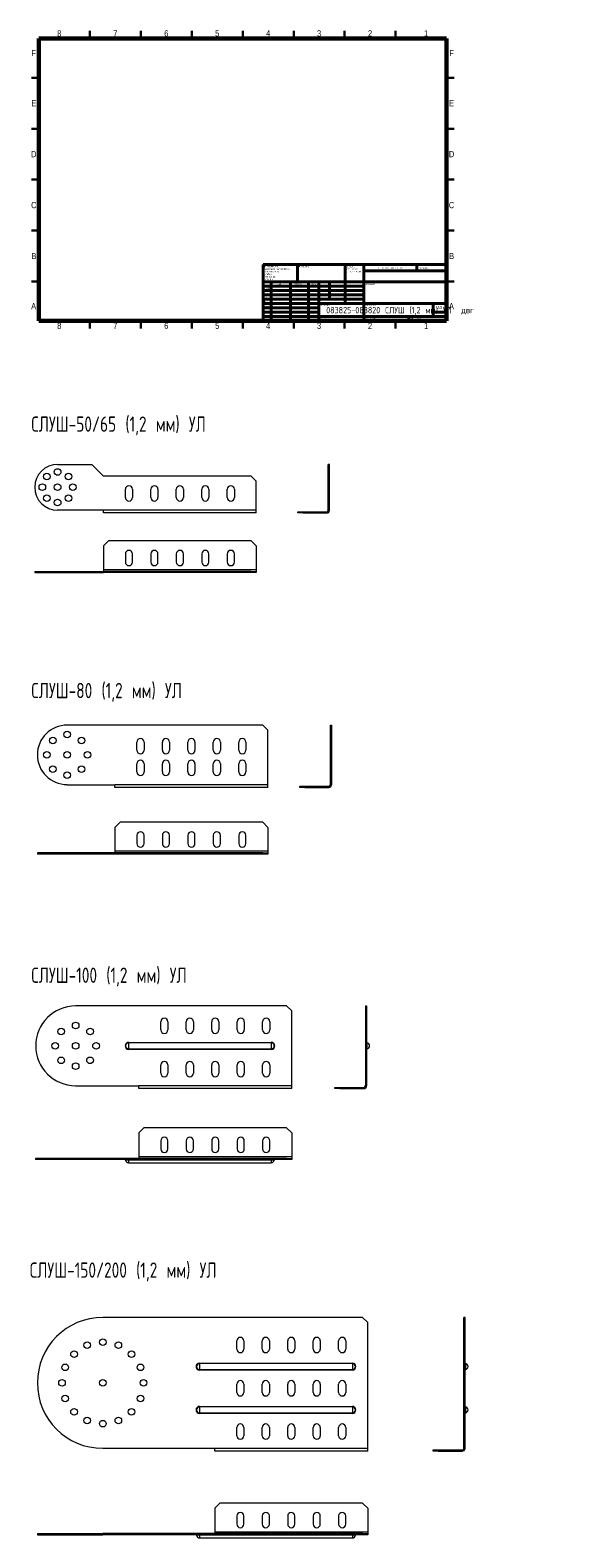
# Model space of a CAD drawing. Header units: millimetres. Extents: x 1 to 525, y -1184 to 295.
import ezdxf

# ---------------------------------------------------------------- set-up
doc = ezdxf.new("R2010")
doc.units = ezdxf.units.MM
doc.styles.add('SLDTEXTSTYLE0', font='TXT', dxfattribs={"width": 0.7, "bigfont": 'bigfont'})
doc.styles.add('SLDTEXTSTYLE1', font='TXT', dxfattribs={"width": 0.75, "bigfont": 'bigfont'})
doc.styles.add('SLDTEXTSTYLE2', font='TXT', dxfattribs={"width": 0.75})
doc.styles.add('SLDTEXTSTYLE3', font='TXT', dxfattribs={"width": 0.681818, "bigfont": 'bigfont'})

# ---------------------------------------------------------------- blocks, each defined once
blk = doc.blocks.new('SW_NOTE_0')
at = {"color": 0, "linetype": 'Continuous', "lineweight": 0, "char_height": 1.5, "attachment_point": 1, "style": 'SLDTEXTSTYLE1'}
for s, insert in [('\\M+18452\\M+18443\\M+1844C\\M+18440\\M+18444\\M+18449\\M+18453\\M+1845D', (0, 1.9)), ('\\M+18448\\M+18440\\M+18454\\M+18452\\M+18445\\M+1844E\\M+18457\\M+1845C \\M+18449', (0, -0.6)), ('\\M+1844F\\M+18452\\M+18453\\M+18451\\M+1845C\\M+18445 \\M+1844B\\M+18451\\M+1844F\\M+1844D\\M+1844B\\M+18449', (0, -3.1))]:
    blk.add_mtext(s, dxfattribs=dict(at, insert=insert))
blk = doc.blocks.new('SW_NOTE_1')
at = {"color": 0, "linetype": 'Continuous', "lineweight": 0, "char_height": 1.5, "attachment_point": 1, "style": 'SLDTEXTSTYLE1'}
for s, insert in [('\\M+18450\\M+1844F \\M+18454\\M+1844D\\M+1844F\\M+1844C\\M+18458\\M+18440\\M+1844E\\M+18449\\M+1845F:', (0, 1.9)), ('\\M+18451\\M+18440\\M+18448\\M+1844D\\M+18445\\M+18451\\M+1845C \\M+18442 \\M+1844D\\M+18449\\M+1844C\\M+1844C\\M+18449\\M+1844D\\M+18445\\M+18453\\M+18451\\M+18440\\M+18456', (0, -0.6)), ('\\M+18459\\M+18445\\M+18451\\M+1844F\\M+18456\\M+1844F\\M+18442\\M+18440\\M+18453\\M+1844F\\M+18452\\M+18453\\M+1845D:', (0, -3.1)), ('\\M+18444\\M+1844F\\M+18450\\M+18454\\M+18452\\M+1844B\\M+18449:', (0, -5.6)), ('\\M+1844C\\M+18449\\M+1844E\\M+18445\\M+1844A\\M+1844E\\M+1845C\\M+18445:', (1.7, -8.1)), ('\\M+18454\\M+18443\\M+1844C\\M+1844F\\M+18442\\M+1845C\\M+18445:', (1.7, -10.6))]:
    blk.add_mtext(s, dxfattribs=dict(at, insert=insert))

msp = doc.modelspace()

# ---------------------------------------------------------------- linework, layer by layer
at = {"color": 7, "linetype": 'Continuous', "lineweight": 60}
for p, q in [((10, 10), (10, 287)), ((10, 287), (410, 287)), ((410, 287), (410, 10)), ((410, 10), (10, 10))]:
    msp.add_line(p, q, dxfattribs=at)
at = {"color": 7, "linetype": 'Continuous', "lineweight": 30}
for p, q in [((60, 287), (60, 294.5)), ((110, 287), (110, 294.5)), ((160, 287), (160, 294.5)), ((210, 287), (210, 294.5)), ((210, 294.5), (210, 287)), ((260, 287), (260, 294.5)), ((310, 287), (310, 294.5)), ((360, 287), (360, 294.5)), ((10, 248.5), (2.5, 248.5)), ((410, 248.5), (417.5, 248.5)), ((10, 198.5), (2.5, 198.5)), ((410, 198.5), (417.5, 198.5)), ((10, 148.5), (2.5, 148.5)), ((2.5, 148.5), (10, 148.5)), ((410, 148.5), (417.5, 148.5)), ((417.5, 148.5), (410, 148.5)), ((10, 98.5), (2.5, 98.5)), ((410, 98.5), (417.5, 98.5)), ((10, 48.5), (2.5, 48.5)), ((410, 48.5), (417.5, 48.5)), ((60, 10), (60, 2.5)), ((110, 10), (110, 2.5)), ((160, 10), (160, 2.5)), ((210, 10), (210, 2.5)), ((210, 2.5), (210, 10)), ((260, 10), (260, 2.5)), ((310, 10), (310, 2.5)), ((360, 10), (360, 2.5))]:
    msp.add_line(p, q, dxfattribs=at)
at = {"color": 7, "linetype": 'Continuous', "lineweight": 40}
for p, q in [((230, 65.2), (410, 65.2)), ((230, 65.2), (230, 10)), ((263.8, 48.2), (263.8, 65.2)), ((310.6, 65.2), (310.6, 27)), ((328.8, 65.2), (328.8, 10)), ((380.8, 58.9), (380.8, 65.2)), ((410, 48.2), (230, 48.2)), ((237.8, 48.2), (237.8, 10)), ((257, 48.2), (257, 10)), ((274.4, 48.2), (274.4, 10)), ((284.6, 10), (284.6, 48.2)), ((295, 31.2), (295, 48.2)), ((410, 58.9), (328.8, 58.9)), ((328.8, 44), (230, 44)), ((328.8, 39.7), (230, 39.7)), ((328.8, 35.5), (230, 35.5)), ((328.8, 31.2), (230, 31.2)), ((284.6, 27), (230, 27)), ((284.6, 22.7), (230, 22.7)), ((284.6, 18.5), (230, 18.5)), ((284.6, 27), (410, 27)), ((397, 14.2), (397, 27)), ((410, 18.5), (397, 18.5)), ((230, 14.2), (410, 14.2)), ((373, 10), (373, 14.2))]:
    msp.add_line(p, q, dxfattribs=at)
at = {"color": 7, "linetype": 'Continuous', "lineweight": 15}
for p, q in [((28.3, -130.9), (61.8, -130.9)), ((61.8, -130.9), (73.3, -142.4)), ((295.1, -130.9), (293.9, -130.9)), ((293.9, -175.9), (293.9, -130.9)), ((295.1, -175.9), (295.1, -130.9)), ((218.3, -142.4), (73.3, -142.4)), ((223.3, -147.4), (218.3, -142.4)), ((223.3, -175.9), (223.3, -147.4)), ((94.8, -163.4), (94.8, -155.4)), ((101.8, -155.4), (101.8, -163.4)), ((119.8, -163.4), (119.8, -155.4)), ((126.8, -155.4), (126.8, -163.4)), ((144.8, -163.4), (144.8, -155.4)), ((151.8, -155.4), (151.8, -163.4)), ((169.8, -163.4), (169.8, -155.4)), ((176.8, -155.4), (176.8, -163.4)), ((194.8, -163.4), (194.8, -155.4)), ((201.8, -155.4), (201.8, -163.4)), ((73.3, -175.9), (28.3, -175.9)), ((223.3, -175.9), (73.3, -175.9)), ((73.3, -178.6), (73.3, -175.9)), ((223.3, -178.6), (223.3, -175.9)), ((263.9, -178.6), (263.9, -177.4)), ((263.9, -177.4), (268.9, -177.4)), ((268.9, -177.4), (268.9, -178.6)), ((268.9, -177.4), (292.4, -177.4)), ((292.4, -178.6), (292.4, -177.4)), ((295.1, -175.9), (293.9, -175.9)), ((223.3, -178.6), (73.3, -178.6)), ((268.9, -178.6), (263.9, -178.6)), ((268.9, -178.6), (292.4, -178.6)), ((78.3, -206), (73.3, -211)), ((218.3, -206), (78.3, -206)), ((223.3, -211), (218.3, -206)), ((73.3, -211), (73.3, -234.5)), ((94.8, -218.8), (94.8, -226.8)), ((101.8, -226.8), (101.8, -218.8)), ((119.8, -218.8), (119.8, -226.8)), ((126.8, -226.8), (126.8, -218.8)), ((144.8, -218.8), (144.8, -226.8)), ((151.8, -226.8), (151.8, -218.8)), ((169.8, -218.8), (169.8, -226.8)), ((176.8, -226.8), (176.8, -218.8)), ((194.8, -218.8), (194.8, -226.8)), ((201.8, -226.8), (201.8, -218.8)), ((223.3, -211), (223.3, -234.5)), ((5.8, -236), (5.8, -237.2)), ((5.8, -236), (28.3, -236)), ((28.3, -237.2), (28.3, -236)), ((28.3, -236), (61.8, -236)), ((61.8, -237.2), (61.8, -236)), ((61.8, -236), (73.3, -236)), ((223.3, -234.5), (73.3, -234.5)), ((73.3, -234.5), (73.3, -236)), ((73.3, -237.2), (73.3, -236)), ((218.3, -236), (73.3, -236)), ((218.3, -237.2), (218.3, -236)), ((218.3, -236), (223.3, -236)), ((223.3, -234.5), (223.3, -236)), ((223.3, -236), (223.3, -237.2)), ((5.8, -237.2), (28.3, -237.2)), ((28.3, -237.2), (61.8, -237.2)), ((61.8, -237.2), (73.3, -237.2)), ((218.3, -237.2), (73.3, -237.2)), ((223.3, -237.2), (218.3, -237.2)), ((229.6, -386.8), (37.6, -386.8)), ((234.6, -391.8), (229.6, -386.8)), ((234.6, -445.3), (234.6, -391.8)), ((295.9, -386.8), (297.1, -386.8)), ((295.9, -386.8), (295.9, -445.3)), ((297.1, -386.8), (297.1, -445.3)), ((106.1, -411.5), (106.1, -403.5)), ((113.1, -403.5), (113.1, -411.5)), ((131.1, -411.5), (131.1, -403.5)), ((138.1, -403.5), (138.1, -411.5)), ((156.1, -411.5), (156.1, -403.5)), ((163.1, -403.5), (163.1, -411.5)), ((181.1, -411.5), (181.1, -403.5)), ((188.1, -403.5), (188.1, -411.5)), ((206.1, -411.5), (206.1, -403.5)), ((213.1, -403.5), (213.1, -411.5)), ((106.1, -432.8), (106.1, -424.8)), ((113.1, -424.8), (113.1, -432.8)), ((131.1, -432.8), (131.1, -424.8)), ((138.1, -424.8), (138.1, -432.8)), ((156.1, -432.8), (156.1, -424.8)), ((163.1, -424.8), (163.1, -432.8)), ((181.1, -432.8), (181.1, -424.8)), ((188.1, -424.8), (188.1, -432.8)), ((206.1, -432.8), (206.1, -424.8)), ((213.1, -424.8), (213.1, -432.8)), ((37.6, -445.3), (84.6, -445.3)), ((234.6, -445.3), (84.6, -445.3)), ((84.6, -448), (84.6, -445.3)), ((234.6, -448), (84.6, -448)), ((234.6, -448), (234.6, -445.3)), ((265.9, -448), (265.9, -446.8)), ((265.9, -446.8), (270.9, -446.8)), ((270.9, -448), (265.9, -448)), ((270.9, -446.8), (270.9, -448)), ((270.9, -446.8), (294.4, -446.8)), ((270.9, -448), (294.4, -448)), ((294.4, -448), (294.4, -446.8)), ((295.9, -445.3), (297.1, -445.3)), ((89.6, -482.2), (84.6, -487.2)), ((84.6, -487.2), (84.6, -510.7)), ((229.6, -482.2), (89.6, -482.2)), ((234.6, -487.2), (229.6, -482.2)), ((234.6, -487.2), (234.6, -510.7)), ((106.1, -495), (106.1, -503)), ((113.1, -503), (113.1, -495)), ((131.1, -495), (131.1, -503)), ((138.1, -503), (138.1, -495)), ((156.1, -495), (156.1, -503)), ((163.1, -503), (163.1, -495)), ((181.1, -495), (181.1, -503)), ((188.1, -503), (188.1, -495)), ((206.1, -495), (206.1, -503)), ((213.1, -503), (213.1, -495)), ((8.4, -512.2), (8.4, -513.4)), ((37.6, -512.2), (8.4, -512.2)), ((37.6, -513.4), (8.4, -513.4)), ((37.6, -512.2), (37.6, -513.4)), ((229.6, -512.2), (37.6, -512.2)), ((229.6, -513.4), (37.6, -513.4)), ((234.6, -510.7), (84.6, -510.7)), ((84.6, -510.7), (84.6, -512.2)), ((229.6, -513.4), (229.6, -512.2)), ((229.6, -512.2), (234.6, -512.2)), ((234.6, -513.4), (229.6, -513.4)), ((234.6, -510.7), (234.6, -512.2)), ((234.6, -512.2), (234.6, -513.4)), ((253, -662.4), (46, -662.4)), ((258, -667.4), (253, -662.4)), ((330.3, -662.4), (331.5, -662.4)), ((330.3, -662.4), (330.3, -740.9)), ((331.5, -662.4), (331.5, -740.9)), ((129.5, -685.9), (129.5, -677.9)), ((136.5, -677.9), (136.5, -685.9)), ((154.5, -685.9), (154.5, -677.9)), ((161.5, -677.9), (161.5, -685.9)), ((179.5, -685.9), (179.5, -677.9)), ((186.5, -677.9), (186.5, -685.9)), ((204.5, -685.9), (204.5, -677.9)), ((211.5, -677.9), (211.5, -685.9)), ((229.5, -685.9), (229.5, -677.9)), ((236.5, -677.9), (236.5, -685.9)), ((258, -740.9), (258, -667.4)), ((98, -698.7), (98, -698.2)), ((98, -698.2), (238, -698.2)), ((98, -698.7), (98, -704.6)), ((238, -698.7), (98, -698.7)), ((98, -704.6), (238, -704.6)), ((98, -705.1), (98, -704.6)), ((238, -705.1), (98, -705.1)), ((238, -698.7), (238, -698.2)), ((238, -698.7), (238, -704.6)), ((238, -705.1), (238, -704.6)), ((331.9, -698.7), (331.9, -704.6)), ((129.5, -728.4), (129.5, -720.4)), ((136.5, -720.4), (136.5, -728.4)), ((154.5, -728.4), (154.5, -720.4)), ((161.5, -720.4), (161.5, -728.4)), ((179.5, -728.4), (179.5, -720.4)), ((186.5, -720.4), (186.5, -728.4)), ((204.5, -728.4), (204.5, -720.4)), ((211.5, -720.4), (211.5, -728.4)), ((229.5, -728.4), (229.5, -720.4)), ((236.5, -720.4), (236.5, -728.4)), ((46, -740.9), (108, -740.9)), ((258, -740.9), (108, -740.9)), ((108, -743.6), (108, -740.9)), ((258, -743.6), (108, -743.6)), ((258, -743.6), (258, -740.9)), ((300.3, -743.6), (300.3, -742.4)), ((300.3, -742.4), (305.3, -742.4)), ((305.3, -743.6), (300.3, -743.6)), ((305.3, -742.4), (305.3, -743.6)), ((305.3, -742.4), (328.8, -742.4)), ((305.3, -743.6), (328.8, -743.6)), ((328.8, -743.6), (328.8, -742.4)), ((330.3, -740.9), (331.5, -740.9)), ((113, -782.1), (108, -787.1)), ((253, -782.1), (113, -782.1)), ((258, -787.1), (253, -782.1)), ((108, -787.1), (108, -810.6)), ((129.5, -794.8), (129.5, -802.8)), ((136.5, -802.8), (136.5, -794.8)), ((154.5, -794.8), (154.5, -802.8)), ((161.5, -802.8), (161.5, -794.8)), ((179.5, -794.8), (179.5, -802.8)), ((186.5, -802.8), (186.5, -794.8)), ((204.5, -794.8), (204.5, -802.8)), ((211.5, -802.8), (211.5, -794.8)), ((229.5, -794.8), (229.5, -802.8)), ((236.5, -802.8), (236.5, -794.8)), ((258, -787.1), (258, -810.6)), ((6.7, -812.1), (6.7, -813.3)), ((46, -812.1), (6.7, -812.1)), ((46, -813.3), (6.7, -813.3)), ((46, -812.1), (46, -813.3)), ((253, -812.1), (46, -812.1)), ((253, -813.3), (46, -813.3)), ((98, -813.7), (95, -813.7)), ((98, -813.7), (98, -813.3)), ((238, -813.7), (98, -813.7)), ((98, -813.7), (98, -816.3)), ((258, -810.6), (108, -810.6)), ((108, -810.6), (108, -812.1)), ((238, -813.7), (238, -813.3)), ((240.9, -813.7), (238, -813.7)), ((238, -813.7), (238, -816.3)), ((253, -813.3), (253, -812.1)), ((253, -812.1), (258, -812.1)), ((258, -813.3), (253, -813.3)), ((258, -810.6), (258, -812.1)), ((258, -812.1), (258, -813.3)), ((98, -816.3), (238, -816.3)), ((327.6, -968.2), (72.6, -968.2)), ((332.6, -973.2), (327.6, -968.2)), ((332.6, -1096.7), (332.6, -973.2)), ((428.1, -968.2), (426.9, -968.2)), ((426.9, -1096.7), (426.9, -968.2)), ((428.1, -1096.7), (428.1, -968.2)), ((204.1, -999.2), (204.1, -991.2)), ((211.1, -991.2), (211.1, -999.2)), ((229.1, -999.2), (229.1, -991.2)), ((236.1, -991.2), (236.1, -999.2)), ((254.1, -999.2), (254.1, -991.2)), ((261.1, -991.2), (261.1, -999.2)), ((279.1, -999.2), (279.1, -991.2)), ((286.1, -991.2), (286.1, -999.2)), ((304.1, -999.2), (304.1, -991.2)), ((311.1, -991.2), (311.1, -999.2)), ((167.6, -1013.4), (167.6, -1012.9)), ((167.6, -1012.9), (317.6, -1012.9)), ((317.6, -1013.4), (167.6, -1013.4)), ((167.6, -1013.4), (167.6, -1019.4)), ((167.6, -1019.4), (317.6, -1019.4)), ((167.6, -1019.9), (167.6, -1019.4)), ((317.6, -1019.9), (167.6, -1019.9)), ((317.6, -1013.4), (317.6, -1012.9)), ((317.6, -1013.4), (317.6, -1019.4)), ((317.6, -1019.9), (317.6, -1019.4)), ((428.5, -1013.4), (428.5, -1019.4)), ((204.1, -1041.7), (204.1, -1033.7)), ((211.1, -1033.7), (211.1, -1041.7)), ((229.1, -1041.7), (229.1, -1033.7)), ((236.1, -1033.7), (236.1, -1041.7)), ((254.1, -1041.7), (254.1, -1033.7)), ((261.1, -1033.7), (261.1, -1041.7)), ((279.1, -1041.7), (279.1, -1033.7)), ((286.1, -1033.7), (286.1, -1041.7)), ((304.1, -1041.7), (304.1, -1033.7)), ((311.1, -1033.7), (311.1, -1041.7)), ((167.6, -1055.9), (167.6, -1055.4)), ((167.6, -1055.4), (317.6, -1055.4)), ((167.6, -1055.9), (167.6, -1061.9)), ((317.6, -1055.9), (167.6, -1055.9)), ((167.6, -1061.9), (317.6, -1061.9)), ((167.6, -1062.4), (167.6, -1061.9)), ((317.6, -1062.4), (167.6, -1062.4)), ((317.6, -1055.9), (317.6, -1055.4)), ((317.6, -1055.9), (317.6, -1061.9)), ((317.6, -1062.4), (317.6, -1061.9)), ((428.5, -1055.9), (428.5, -1061.9)), ((204.1, -1084.2), (204.1, -1076.2)), ((211.1, -1076.2), (211.1, -1084.2)), ((229.1, -1084.2), (229.1, -1076.2)), ((236.1, -1076.2), (236.1, -1084.2)), ((254.1, -1084.2), (254.1, -1076.2)), ((261.1, -1076.2), (261.1, -1084.2)), ((279.1, -1084.2), (279.1, -1076.2)), ((286.1, -1076.2), (286.1, -1084.2)), ((304.1, -1084.2), (304.1, -1076.2)), ((311.1, -1076.2), (311.1, -1084.2)), ((182.6, -1096.7), (72.6, -1096.7)), ((332.6, -1096.7), (182.6, -1096.7)), ((182.6, -1099.4), (182.6, -1096.7)), ((332.6, -1099.4), (182.6, -1099.4)), ((332.6, -1099.4), (332.6, -1096.7)), ((396.9, -1099.4), (396.9, -1098.2)), ((396.9, -1098.2), (401.9, -1098.2)), ((401.9, -1099.4), (396.9, -1099.4)), ((401.9, -1098.2), (401.9, -1099.4)), ((401.9, -1098.2), (425.4, -1098.2)), ((401.9, -1099.4), (425.4, -1099.4)), ((425.4, -1099.4), (425.4, -1098.2)), ((428.1, -1096.7), (426.9, -1096.7)), ((187.6, -1150.3), (182.6, -1155.3)), ((327.6, -1150.3), (187.6, -1150.3)), ((332.6, -1155.3), (327.6, -1150.3)), ((182.6, -1155.3), (182.6, -1178.8)), ((204.1, -1163), (204.1, -1171)), ((211.1, -1171), (211.1, -1163)), ((229.1, -1163), (229.1, -1171)), ((236.1, -1171), (236.1, -1163)), ((254.1, -1163), (254.1, -1171)), ((261.1, -1171), (261.1, -1163)), ((279.1, -1163), (279.1, -1171)), ((286.1, -1171), (286.1, -1163)), ((304.1, -1163), (304.1, -1171)), ((311.1, -1171), (311.1, -1163)), ((332.6, -1155.3), (332.6, -1178.8)), ((8.4, -1180.3), (8.4, -1181.5)), ((8.4, -1180.3), (72.6, -1180.3)), ((8.4, -1181.5), (72.6, -1181.5)), ((72.6, -1181.5), (72.6, -1180.3)), ((327.6, -1180.3), (72.6, -1180.3)), ((327.6, -1181.5), (72.6, -1181.5)), ((167.6, -1181.9), (164.7, -1181.9)), ((167.6, -1181.9), (167.6, -1181.5)), ((317.6, -1181.9), (167.6, -1181.9)), ((167.6, -1181.9), (167.6, -1184.5)), ((182.6, -1178.8), (182.6, -1180.3)), ((332.6, -1178.8), (182.6, -1178.8)), ((317.6, -1181.9), (317.6, -1181.5)), ((320.6, -1181.9), (317.6, -1181.9)), ((317.6, -1181.9), (317.6, -1184.5)), ((327.6, -1181.5), (327.6, -1180.3)), ((327.6, -1180.3), (332.6, -1180.3)), ((332.6, -1181.5), (327.6, -1181.5)), ((332.6, -1178.8), (332.6, -1180.3)), ((332.6, -1180.3), (332.6, -1181.5)), ((167.6, -1184.5), (317.6, -1184.5))]:
    msp.add_line(p, q, dxfattribs=at)
for centre in [(17.7, -142.8), (28.3, -138.4), (38.9, -142.8), (13.3, -153.4), (17.7, -164), (28.3, -153.4), (38.9, -164), (43.3, -153.4), (28.3, -168.4), (23.5, -401.9), (37.6, -396), (51.8, -401.9), (17.6, -416), (37.6, -416), (57.6, -416), (23.5, -430.1), (51.8, -430.1), (37.6, -436), (46, -681.6), (31.8, -687.5), (60.1, -687.5), (26, -701.6), (46, -701.6), (66, -701.6), (31.8, -715.8), (46, -721.6), (60.1, -715.8), (72.6, -992.4), (44.4, -1004.1), (57.3, -995.4), (87.9, -995.4), (100.9, -1004.1), (35.7, -1017.1), (109.6, -1017.1), (32.6, -1032.4), (72.6, -1032.4), (112.6, -1032.4), (35.7, -1047.7), (109.6, -1047.7), (44.4, -1060.7), (100.9, -1060.7), (57.3, -1069.4), (72.6, -1072.4), (87.9, -1069.4)]:
    msp.add_circle(centre, 3.25, dxfattribs=at)
for centre, radius, start, end in [((28.3, -153.4), 22.5, 90, 270), ((98.3, -155.4), 3.5, 0, 180), ((123.3, -155.4), 3.5, 0, 180), ((148.3, -155.4), 3.5, 0, 180), ((173.3, -155.4), 3.5, 0, 180), ((198.3, -155.4), 3.5, 0, 180), ((98.3, -163.4), 3.5, 180, 0), ((123.3, -163.4), 3.5, 180, 0), ((148.3, -163.4), 3.5, 180, 0), ((173.3, -163.4), 3.5, 180, 0), ((198.3, -163.4), 3.5, 180, 0), ((292.4, -175.9), 2.7, 270, 0), ((292.4, -175.9), 1.5, 270, 0), ((98.3, -218.8), 3.5, 0, 180), ((123.3, -218.8), 3.5, 0, 180), ((148.3, -218.8), 3.5, 0, 180), ((173.3, -218.8), 3.5, 0, 180), ((198.3, -218.8), 3.5, 0, 180), ((98.3, -226.8), 3.5, 180, 0), ((123.3, -226.8), 3.5, 180, 0), ((148.3, -226.8), 3.5, 180, 0), ((173.3, -226.8), 3.5, 180, 0), ((198.3, -226.8), 3.5, 180, 0), ((37.6, -416), 29.2, 90, 270), ((109.6, -403.5), 3.5, 0, 180), ((109.6, -411.5), 3.5, 180, 0), ((134.6, -403.5), 3.5, 0, 180), ((134.6, -411.5), 3.5, 180, 0), ((159.6, -403.5), 3.5, 360, 180), ((159.6, -411.5), 3.5, 180, 0), ((184.6, -403.5), 3.5, 0, 180), ((184.6, -411.5), 3.5, 180, 0), ((209.6, -403.5), 3.5, 0, 180), ((209.6, -411.5), 3.5, 180, 0), ((109.6, -424.8), 3.5, 0, 180), ((134.6, -424.8), 3.5, 0, 180), ((159.6, -424.8), 3.5, 360, 180), ((184.6, -424.8), 3.5, 0, 180), ((209.6, -424.8), 3.5, 0, 180), ((109.6, -432.8), 3.5, 180, 0), ((134.6, -432.8), 3.5, 180, 0), ((159.6, -432.8), 3.5, 180, 0), ((184.6, -432.8), 3.5, 180, 0), ((209.6, -432.8), 3.5, 180, 0), ((294.4, -445.3), 1.5, 270, 0), ((294.4, -445.3), 2.7, 270, 0), ((109.6, -495), 3.5, 0, 180), ((109.6, -503), 3.5, 180, 0), ((134.6, -495), 3.5, 0, 180), ((134.6, -503), 3.5, 180, 0), ((159.6, -495), 3.5, 0, 180), ((159.6, -503), 3.5, 180, 0), ((184.6, -495), 3.5, 0, 180), ((184.6, -503), 3.5, 180, 0), ((209.6, -495), 3.5, 0, 180), ((209.6, -503), 3.5, 180, 0), ((46, -701.6), 39.2, 90, 270), ((133, -677.9), 3.5, 0, 180), ((158, -677.9), 3.5, 0, 180), ((183, -677.9), 3.5, 360, 180), ((208, -677.9), 3.5, 0, 180), ((233, -677.9), 3.5, 0, 180), ((133, -685.9), 3.5, 180, 0), ((158, -685.9), 3.5, 180, 0), ((183, -685.9), 3.5, 180, 0), ((208, -685.9), 3.5, 180, 0), ((233, -685.9), 3.5, 180, 0), ((98, -701.6), 3.46, 90, 270), ((98, -701.6), 2.97, 90, 270), ((238, -701.6), 3.46, 270, 90), ((238, -701.6), 2.97, 270, 90), ((332, -698.2), 0.5, 180, 261.7868), ((332, -705.1), 0.5, 98.2132, 180), ((331.5, -701.6), 3, 278.2132, 81.7868), ((133, -720.4), 3.5, 0, 180), ((158, -720.4), 3.5, 360, 180), ((183, -720.4), 3.5, 360, 180), ((208, -720.4), 3.5, 0, 180), ((233, -720.4), 3.5, 0, 180), ((133, -728.4), 3.5, 180, 0), ((158, -728.4), 3.5, 180, 0), ((183, -728.4), 3.5, 180, 0), ((208, -728.4), 3.5, 180, 0), ((233, -728.4), 3.5, 180, 0), ((328.8, -740.9), 2.7, 270, 0), ((328.8, -740.9), 1.5, 270, 0), ((133, -794.8), 3.5, 0, 180), ((158, -794.8), 3.5, 0, 180), ((183, -794.8), 3.5, 0, 180), ((208, -794.8), 3.5, 0, 180), ((233, -794.8), 3.5, 0, 180), ((94.5, -813.8), 0.5, 8.2132, 90), ((98, -813.3), 3, 188.2132, 270), ((133, -802.8), 3.5, 180, 0), ((158, -802.8), 3.5, 180, 0), ((183, -802.8), 3.5, 180, 0), ((208, -802.8), 3.5, 180, 0), ((233, -802.8), 3.5, 180, 0), ((238, -813.3), 3, 270, 351.7868), ((241.4, -813.8), 0.5, 90, 171.7868), ((72.6, -1032.4), 64.2, 90, 270), ((207.6, -991.2), 3.5, 0, 180), ((232.6, -991.2), 3.5, 0, 180), ((257.6, -991.2), 3.5, 0, 180), ((282.6, -991.2), 3.5, 0, 180), ((307.6, -991.2), 3.5, 0, 180), ((207.6, -999.2), 3.5, 180, 0), ((232.6, -999.2), 3.5, 180, 0), ((257.6, -999.2), 3.5, 180, 0), ((282.6, -999.2), 3.5, 180, 0), ((307.6, -999.2), 3.5, 180, 0), ((167.6, -1016.4), 3.46, 90, 270), ((167.6, -1016.4), 2.97, 90, 270), ((317.6, -1016.4), 3.46, 270, 90), ((317.6, -1016.4), 2.97, 270, 90), ((428.6, -1012.9), 0.5, 180, 261.7868), ((428.6, -1019.9), 0.5, 98.2132, 180), ((428.1, -1016.4), 3, 278.2132, 81.7868), ((207.6, -1033.7), 3.5, 0, 180), ((232.6, -1033.7), 3.5, 0, 180), ((257.6, -1033.7), 3.5, 0, 180), ((282.6, -1033.7), 3.5, 0, 180), ((307.6, -1033.7), 3.5, 0, 180), ((207.6, -1041.7), 3.5, 180, 0), ((232.6, -1041.7), 3.5, 180, 0), ((257.6, -1041.7), 3.5, 180, 0), ((282.6, -1041.7), 3.5, 180, 0), ((307.6, -1041.7), 3.5, 180, 0), ((167.6, -1058.9), 3.46, 90, 270), ((167.6, -1058.9), 2.97, 90, 270), ((317.6, -1058.9), 3.46, 270, 90), ((317.6, -1058.9), 2.97, 270, 90), ((428.6, -1055.4), 0.5, 180, 261.7868), ((428.6, -1062.4), 0.5, 98.2132, 180), ((428.1, -1058.9), 3, 278.2132, 81.7868), ((207.6, -1076.2), 3.5, 0, 180), ((232.6, -1076.2), 3.5, 0, 180), ((257.6, -1076.2), 3.5, 0, 180), ((282.6, -1076.2), 3.5, 0, 180), ((307.6, -1076.2), 3.5, 0, 180), ((207.6, -1084.2), 3.5, 180, 0), ((232.6, -1084.2), 3.5, 180, 0), ((257.6, -1084.2), 3.5, 180, 0), ((282.6, -1084.2), 3.5, 180, 0), ((307.6, -1084.2), 3.5, 180, 0), ((425.4, -1096.7), 2.7, 270, 0), ((425.4, -1096.7), 1.5, 270, 0), ((207.6, -1163), 3.5, 0, 180), ((232.6, -1163), 3.5, 0, 180), ((257.6, -1163), 3.5, 0, 180), ((282.6, -1163), 3.5, 0, 180), ((307.6, -1163), 3.5, 0, 180), ((164.2, -1182), 0.5, 8.2132, 90), ((167.6, -1181.5), 3, 188.2132, 270), ((207.6, -1171), 3.5, 180, 0), ((232.6, -1171), 3.5, 180, 0), ((257.6, -1171), 3.5, 180, 0), ((282.6, -1171), 3.5, 180, 0), ((307.6, -1171), 3.5, 180, 0), ((317.6, -1181.5), 3, 270, 351.7868), ((321.1, -1182), 0.5, 90, 171.7868)]:
    msp.add_arc(centre, radius, start, end, dxfattribs=at)

# ---------------------------------------------------------------- block references
at = {"color": 7, "linetype": 'Continuous', "lineweight": 0}
for name, p in [('SW_NOTE_1', (230.6, 62)), ('SW_NOTE_0', (311.3, 62.1))]:
    msp.add_blockref(name, p, dxfattribs=at)

# ---------------------------------------------------------------- texts
for s, insert, char_height, attachment_point, style in [('8', (29.9, 295.1), 6.1, 2, 'SLDTEXTSTYLE2'), ('7', (84.9, 295.1), 6.1, 2, 'SLDTEXTSTYLE2'), ('6', (134.9, 295.1), 6.1, 2, 'SLDTEXTSTYLE2'), ('5', (184.9, 295.1), 6.1, 2, 'SLDTEXTSTYLE2'), ('4', (234.9, 295.1), 6.1, 2, 'SLDTEXTSTYLE2'), ('3', (284.9, 295.1), 6.1, 2, 'SLDTEXTSTYLE2'), ('2', (334.9, 295.1), 6.1, 2, 'SLDTEXTSTYLE2'), ('1', (389.9, 295.1), 6.1, 2, 'SLDTEXTSTYLE2'), ('F', (4.9, 275.9), 6.1, 2, 'SLDTEXTSTYLE2'), ('F', (414.9, 275.9), 6.1, 2, 'SLDTEXTSTYLE2'), ('E', (5, 226.6), 6.1, 2, 'SLDTEXTSTYLE2'), ('E', (415, 226.6), 6.1, 2, 'SLDTEXTSTYLE2'), ('D', (4.9, 176.6), 6.1, 2, 'SLDTEXTSTYLE2'), ('D', (414.9, 176.6), 6.1, 2, 'SLDTEXTSTYLE2'), ('C', (4.9, 126.6), 6.1, 2, 'SLDTEXTSTYLE2'), ('C', (414.9, 126.6), 6.1, 2, 'SLDTEXTSTYLE2'), ('B', (5, 76.6), 6.1, 2, 'SLDTEXTSTYLE2'), ('B', (415, 76.6), 6.1, 2, 'SLDTEXTSTYLE2'), ('\\M+1844F\\M+18441\\M+18451\\M+18440\\M+18441\\M+1844F\\M+18453\\M+1844B\\M+18440:', (264.4, 63.9), 1.5, 1, 'SLDTEXTSTYLE1'), ('\\M+1844E\\M+18445 \\M+1844D\\M+18440\\M+18452\\M+18459\\M+18453\\M+18440\\M+18441\\M+18449\\M+18451\\M+1844F\\M+18442\\M+18440\\M+18453\\M+1845D \\M+18458\\M+18445\\M+18451\\M+18453\\M+18445\\M+18447', (342.6, 62.5), 1.5, 1, 'SLDTEXTSTYLE1'), ('\\M+18451\\M+18445\\M+18444\\M+18440\\M+1844B\\M+18457\\M+18449\\M+18460', (383.3, 62.3), 1.5, 1, 'SLDTEXTSTYLE1'), ('\\M+18449\\M+1844D\\M+18460', (244.3, 46.5), 1.5, 1, 'SLDTEXTSTYLE1'), ('\\M+18450\\M+1844F\\M+18444\\M+18450\\M+18449\\M+18452\\M+1845D', (260, 46.6), 1.5, 1, 'SLDTEXTSTYLE1'), ('\\M+18444\\M+18440\\M+18453\\M+18440', (277.2, 46.6), 1.5, 1, 'SLDTEXTSTYLE1'), ('\\M+1844E\\M+18440\\M+18448\\M+18442\\M+18440\\M+1844E\\M+18449\\M+18445:', (330.1, 46.6), 1.5, 1, 'SLDTEXTSTYLE1'), ('\\M+18451\\M+18470\\M+18478\\M+18482\\M+18470\\M+18471.', (230.2, 42.4), 1.5, 1, 'SLDTEXTSTYLE1'), ('\\M+18450\\M+18482\\M+18480\\M+18472.', (230.4, 38.2), 1.5, 1, 'SLDTEXTSTYLE1'), ('\\M+18454\\M+18484\\M+18472.', (230.4, 34.1), 1.5, 1, 'SLDTEXTSTYLE1'), ('\\M+1844D\\M+18470\\M+1848A.', (230.5, 29.7), 1.5, 1, 'SLDTEXTSTYLE1'), ('A', (4.8, 27.4), 6.1, 2, 'SLDTEXTSTYLE2'), ('083825-083820 \\M+18452\\M+1844C\\M+18454\\M+18459 (1,2 \\M+1847D\\M+1847D) \\M+18454\\M+1844C  \\M+18474\\M+18472\\M+18473', (364.3, 23.6), 6.35, 2, 'SLDTEXTSTYLE1'), ('\\M+18453.\\M+1847B\\M+18480\\M+1847E\\M+18484\\M+18482', (230.7, 25.3), 1.5, 1, 'SLDTEXTSTYLE1'), ('\\M+1844D\\M+18440\\M+18453\\M+18445\\M+18451\\M+18449\\M+18440\\M+1844C:', (285.6, 26), 1.5, 1, 'SLDTEXTSTYLE1'), ('\\M+18458\\M+18445\\M+18451\\M+18453\\M+18445\\M+18447 \\M+18782:', (330.4, 26), 1.5, 1, 'SLDTEXTSTYLE1'), ('A3', (400.9, 24.4), 2.91, 1, 'SLDTEXTSTYLE2'), ('A', (414.8, 27.4), 6.1, 2, 'SLDTEXTSTYLE2'), ('8', (29.9, 8.1), 6.1, 2, 'SLDTEXTSTYLE2'), ('7', (84.9, 8.1), 6.1, 2, 'SLDTEXTSTYLE2'), ('6', (134.9, 8.1), 6.1, 2, 'SLDTEXTSTYLE2'), ('5', (184.9, 8.1), 6.1, 2, 'SLDTEXTSTYLE2'), ('4', (234.9, 8.1), 6.1, 2, 'SLDTEXTSTYLE2'), ('3', (284.9, 8.1), 6.1, 2, 'SLDTEXTSTYLE2'), ('\\M+1844D\\M+18440\\M+18452\\M+18452\\M+18440:', (285.6, 12.9), 1.499, 1, 'SLDTEXTSTYLE1'), ('\\M+1844D\\M+18440\\M+18452\\M+18459\\M+18453\\M+18440\\M+18441:1:1', (330.1, 12.9), 1.5, 1, 'SLDTEXTSTYLE1'), ('2', (334.9, 8.1), 6.1, 2, 'SLDTEXTSTYLE2'), ('\\M+1844C\\M+18449\\M+18452\\M+18453 1 \\M+18449\\M+18448 1', (374.5, 12.9), 1.5, 1, 'SLDTEXTSTYLE3'), ('1', (389.9, 8.1), 6.1, 2, 'SLDTEXTSTYLE2'), ('\\M+18452\\M+1844C\\M+18454\\M+18459-50/65 (1,2 \\M+1847D\\M+1847D) \\M+18454\\M+1844C', (2.5, -83.9), 15, 1, 'SLDTEXTSTYLE0'), ('\\M+18452\\M+1844C\\M+18454\\M+18459-80 (1,2 \\M+1847D\\M+1847D) \\M+18454\\M+1844C', (2.5, -345.4), 15, 1, 'SLDTEXTSTYLE0'), ('\\M+18452\\M+1844C\\M+18454\\M+18459-100 (1,2 \\M+1847D\\M+1847D) \\M+18454\\M+1844C', (2.5, -624.8), 15, 1, 'SLDTEXTSTYLE0'), ('\\M+18452\\M+1844C\\M+18454\\M+18459-150/200 (1,2 \\M+1847D\\M+1847D) \\M+18454\\M+1844C', (1, -914.2), 15, 1, 'SLDTEXTSTYLE0')]:
    msp.add_mtext(s, dxfattribs=dict(at, insert=insert, char_height=char_height, attachment_point=attachment_point, style=style))

doc.saveas('drawing.dxf')
